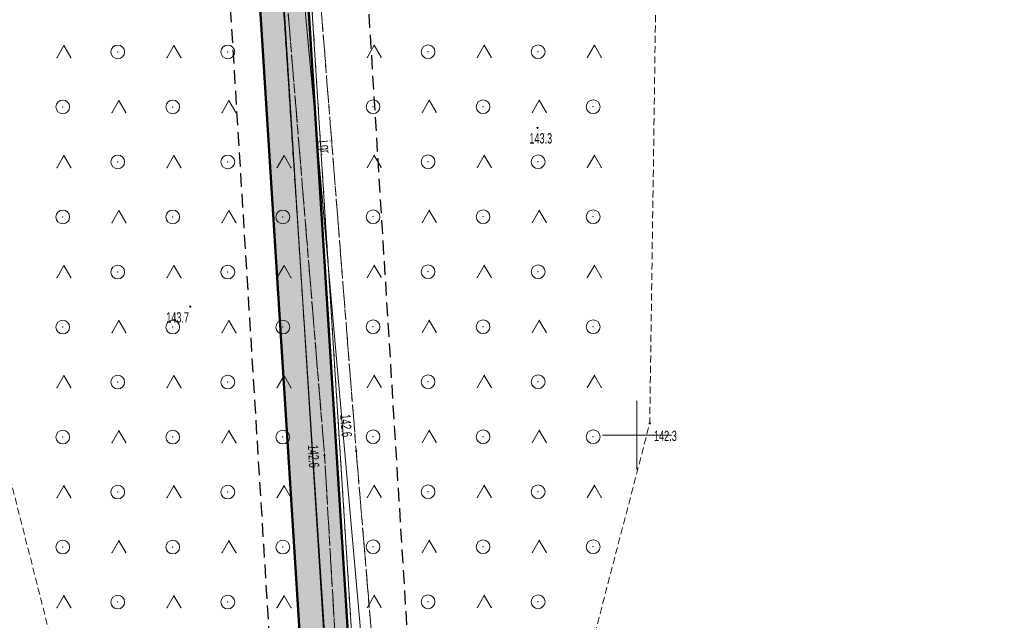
# Model space of a CAD drawing. Extents: x 6456700 to 6518119, y 5963420 to 5980059.
# Tile 254 of 256: x 6512374 to 6512445, y 5966836 to 5966879. Entities that reach past the tile are written whole.
import ezdxf
from ezdxf.enums import TextEntityAlignment as Align

# ---------------------------------------------------------------- set-up
doc = ezdxf.new("R2010")
doc.units = 0
doc.header["$MEASUREMENT"] = 0
for name, pattern in [('L_0_03', [1, 0.5, -0.5]), ('L_0_04', [1.5, 1, -0.5]), ('L_0_52', [1, 0.75, -0.25]), ('L_0_5A', [0.75, 0.5, -0.25])]:
    doc.linetypes.add(name, pattern=pattern)
doc.layers.get('0').update_dxf_attribs({"color": 2, "linetype": 'CONTINUOUS', "lineweight": 5})
for name, color, linetype, lineweight in [('18mm Kreska ciągła', 7, 'CONTINUOUS', 18), ('218_kontur_uzytku_gruntowego', 96, 'L_0_03', 18), ('219_dzialka_ewidencyjna', 7, 'CONTINUOUS', 18), ('50mm Kreska ciągła', 7, 'CONTINUOUS', 50), ('9mm Kreska ciągła', 252, 'CONTINUOUS', 9), ('jezdnia', 7, 'CONTINUOUS', 18), ('jezdnia_Atr17', 7, 'CONTINUOUS', 18), ('pikieta_naturalna', 7, 'CONTINUOUS', 18), ('pikieta_naturalna_Atr2', 7, 'CONTINUOUS', 18), ('przewod_elektroenergetyczny_podziemny', 7, 'CONTINUOUS', 18), ('siatka_krzyrzy', 7, 'CONTINUOUS', 18), ('teren_zalesiony', 7, 'CONTINUOUS', 18), ('Zakres', 7, 'CONTINUOUS', 18)]:
    doc.layers.add(name, color=color, linetype=linetype, lineweight=lineweight)
doc.styles.get("Standard").update_dxf_attribs({"font": 'txt', "width": 0.75})

# ---------------------------------------------------------------- blocks, each defined once
blk = doc.blocks.new('mdcp_nowa')
at = {"layer": 'pikieta_naturalna', "linetype": 'Continuous', "lineweight": 18, "true_color": 0x000000}
for points in [[(6495142.77, 5983322.285, 1), (6495142.77, 5983322.375, 1)], [(6495117.53, 5983309.295, 1), (6495117.53, 5983309.385, 1)], [(6495150.93, 5983300.805, 1), (6495150.93, 5983300.895, 1)], [(6495129.59, 5983298.805, 1), (6495129.59, 5983298.895, 1)], [(6495127.29, 5983298.475, 1), (6495127.29, 5983298.565, 1)]]:
    blk.add_hatch(color=18, dxfattribs=at).paths.add_polyline_path(points)
at = {"layer": '218_kontur_uzytku_gruntowego', "lineweight": 18, "flags": 128}
for points in [[(6495128.68, 5983264.25), (6495123.45, 5983344.06)], [(6495125.55, 5983344.07), (6495130.6, 5983264.36)]]:
    blk.add_lwpolyline(points, dxfattribs=at)
at = {"layer": '219_dzialka_ewidencyjna', "color": 3, "linetype": 'Continuous', "lineweight": 18, "flags": 128}
for points in [[(6495128.68, 5983264.25), (6495123.45, 5983344.06)], [(6495130.6, 5983264.36), (6495125.55, 5983344.07)]]:
    blk.add_lwpolyline(points, dxfattribs=at)
at = {"layer": 'jezdnia', "color": 7, "linetype": 'L_0_52', "lineweight": 18, "flags": 128}
blk.add_lwpolyline([(6495195.83, 5982978.97), (6495200.77, 5982990.52), (6495203.76, 5983005.28), (6495200.35, 5983025.82), (6495193.24, 5983036.29), (6495189.14, 5983049.6), (6495185.12, 5983067.8), (6495183.17, 5983077.08), (6495178.19, 5983089.73), (6495174.64, 5983098.86), (6495168.43, 5983115.09), (6495161.55, 5983133.83), (6495154.76, 5983147.58), (6495144.33, 5983166.27), (6495135.54, 5983182.13), (6495131.43, 5983212.99), (6495131.68, 5983233.26), (6495131.46, 5983243.99), (6495128.32, 5983280.81), (6495127.29, 5983298.52), (6495124.19, 5983336.19), (6495123.5, 5983344), (6495121.28, 5983367.92), (6495119.64, 5983396.13), (6495116.73, 5983412.76), (6495117.19, 5983441.35), (6495116.43, 5983457.42), (6495115.48, 5983476.53), (6495115.11, 5983482.62), (6495112.3, 5983484.4), (6495091.45, 5983481.81), (6495091.37, 5983484.19), (6495109.96, 5983486.92), (6495113.25, 5983490.41), (6495113.24, 5983503.43), (6495112.69, 5983521.82), (6495113.13, 5983545.8), (6495113.51, 5983566.95), (6495116.02, 5983585), (6495118.4, 5983609.28), (6495123.42, 5983650.06), (6495131.2, 5983686.54), (6495140.07, 5983719.72), (6495146.41, 5983753.33), (6495149.05, 5983763.24), (6495154.18, 5983776.85), (6495160.67, 5983784.68), (6495175.29, 5983798.4), (6495197.26, 5983816.17), (6495217.4, 5983831.86), (6495238.65, 5983846.53), (6495263.72, 5983869.02), (6495276.39, 5983884.8), (6495285.32, 5983901), (6495289.2, 5983910.41), (6495292.89, 5983924.2), (6495294.78, 5983930.12), (6495299.2, 5983944.93), (6495304.61, 5983964.52), (6495307.5, 5983979.46), (6495307.59, 5983992.22), (6495306.46, 5984009.09), (6495305.69, 5984028.3), (6495305.67, 5984038.17), (6495300.99, 5984057.07), (6495297.28, 5984082.3), (6495291.79, 5984107.54), (6495288.36, 5984130.45), (6495280.64, 5984151.56), (6495274.64, 5984171.22), (6495270.98, 5984181.26), (6495273.99, 5984181.03), (6495276.87, 5984171.8), (6495283.5, 5984152.14), (6495291.35, 5984131.82), (6495294.78, 5984110.77), (6495299.68, 5984081.31), (6495303.27, 5984060.79), (6495332.62, 5984062.58), (6495350.78, 5984065.69), (6495352.73, 5984070.57), (6495357.63, 5984062.1), (6495352.37, 5984062.87), (6495334.16, 5984059.86), (6495303.89, 5984056.79), (6495307.64, 5984045.46), (6495309.06, 5984037.47), (6495310.62, 5984029.01), (6495312.95, 5983997.49), (6495310.44, 5983991.82), (6495310.09, 5983979.31), (6495307.08, 5983963.82), (6495301.68, 5983944.67), (6495295.97, 5983923.79), (6495292.77, 5983913.71), (6495290.13, 5983906.38), (6495284.32, 5983893.37), (6495278.05, 5983883.04), (6495264.46, 5983865.44), (6495239.09, 5983842.69), (6495219.23, 5983829.73), (6495216.93, 5983819.97), (6495223.58, 5983813.84), (6495228.16, 5983809.41), (6495224.21, 5983807.55), (6495214.94, 5983813.05), (6495207.87, 5983817.5), (6495201.24, 5983815.27), (6495178.34, 5983796.41), (6495165.6, 5983786.15), (6495159.73, 5983777.73), (6495154.77, 5983771.17), (6495151.16, 5983759.97), (6495150.26, 5983749.93), (6495142.6, 5983719.51), (6495134.42, 5983684.95), (6495127.4, 5983650.76), (6495120.08, 5983602.2), (6495117.42, 5983578.29), (6495115.94, 5983567.9), (6495115.38, 5983544.13), (6495115.07, 5983520.98), (6495115.65, 5983504.52), (6495116.24, 5983490.91), (6495120.25, 5983487.29), (6495126.33, 5983487.84), (6495143.65, 5983489.58), (6495144.46, 5983486.94), (6495127.88, 5983485.15), (6495121.64, 5983482.36), (6495118.37, 5983476.22), (6495119.55, 5983458.22), (6495119.45, 5983441.1), (6495120.18, 5983413.18), (6495121.99, 5983405.13), (6495126.07, 5983403.29), (6495130.48, 5983403.23), (6495129.73, 5983399.77), (6495124.35, 5983396.96), (6495123.73, 5983368.04), (6495126.63, 5983336.2), (6495129.59, 5983298.85), (6495131.1, 5983280.79), (6495133, 5983262.8), (6495134.25, 5983243.51), (6495134.8, 5983233.03), (6495133.67, 5983213.6), (6495138.07, 5983181.73), (6495146.27, 5983167.62), (6495157.18, 5983147.99), (6495163.68, 5983134.39), (6495170.96, 5983115.51), (6495175.46, 5983104.48), (6495181.17, 5983100.74), (6495199.93, 5983101.55), (6495199.17, 5983099.07), (6495182.34, 5983097.53), (6495180.35, 5983094.32), (6495185.39, 5983081.2), (6495192.07, 5983052.44), (6495195.58, 5983038.04), (6495198.53, 5983033.23), (6495203.76, 5983025.83), (6495206.13, 5983003.89), (6495202.54, 5982989.27), (6495201.18, 5982984.38), (6495199.22, 5982977.33), (6495199.31, 5982965.37), (6495200.17, 5982948.62), (6495203.01, 5982926.24), (6495205.43, 5982907.13), (6495210.02, 5982873.53), (6495214.31, 5982847.66), (6495217.75, 5982836.69), (6495222.16, 5982822), (6495228.36, 5982806.97), (6495230.37, 5982804.25), (6495235.28, 5982800.03), (6495240.12, 5982797.03), (6495226.36, 5982801.25), (6495225.42, 5982799.59), (6495224.16, 5982791.52), (6495222.71, 5982778.54), (6495222.21, 5982760.62), (6495221.26, 5982748.78), (6495217.72, 5982722.5), (6495220.89, 5982699.43), (6495222.63, 5982688.01), (6495226.82, 5982681.43), (6495232.44, 5982678.09), (6495238.57, 5982677.74), (6495238.58, 5982674.2), (6495234.94, 5982674.18), (6495222.7, 5982675.95), (6495211.13, 5982675.67), (6495203.44, 5982672.24), (6495190.56, 5982660.85), (6495183.64, 5982651.87), (6495180.18, 5982645.51), (6495176.56, 5982638.14), (6495173.06, 5982629.9), (6495169.79, 5982622.28), (6495168.95, 5982621.1), (6495167.1, 5982622.09), (6495169.54, 5982629.99), (6495175.88, 5982643.52), (6495181.21, 5982652.88), (6495188.25, 5982661.9), (6495200.25, 5982673.34), (6495211.64, 5982680.53), (6495218.14, 5982692.06), (6495218.39, 5982699.72), (6495215.1, 5982723.62), (6495216.08, 5982729.8), (6495218.41, 5982743.49), (6495220.09, 5982761.04), (6495220.41, 5982779.3), (6495221.74, 5982791.03), (6495222.5, 5982799.07), (6495220.92, 5982803.86), (6495210.51, 5982812.59), (6495206.38, 5982817.94), (6495202.5, 5982823.86), (6495197.41, 5982834.99), (6495191.07, 5982840.79), (6495178.96, 5982851.25), (6495180.72, 5982852.83), (6495192.33, 5982842.82), (6495193.9, 5982841.49), (6495196.29, 5982839.47), (6495200.7, 5982838.43), (6495206.86, 5982825.62), (6495210.11, 5982820.87), (6495214.26, 5982814.71), (6495221.36, 5982809.09), (6495224.36, 5982806.84), (6495223.38, 5982810.9), (6495218.5, 5982823.84), (6495214.57, 5982836.22), (6495211.53, 5982847.15), (6495206.8, 5982872.08), (6495202.64, 5982906.51), (6495199.04, 5982926.21), (6495196.67, 5982948.55), (6495195.68, 5982964.58)], close=True, dxfattribs=at)
at = {"layer": 'jezdnia'}
for p in [(6495129.59, 5983298.85), (6495127.29, 5983298.52)]:
    blk.add_point(p, dxfattribs=at)
at = {"layer": 'pikieta_naturalna', "color": 7, "linetype": 'Continuous', "lineweight": 18}
for centre in [(6495142.77, 5983322.33), (6495117.53, 5983309.34), (6495150.93, 5983300.85), (6495129.59, 5983298.85), (6495127.29, 5983298.52)]:
    blk.add_circle(centre, 0.045, dxfattribs=at)
at = {"layer": 'pikieta_naturalna'}
for p in [(6495142.77, 5983322.33), (6495117.53, 5983309.34), (6495150.93, 5983300.85), (6495129.59, 5983298.85), (6495127.29, 5983298.52)]:
    blk.add_point(p, dxfattribs=at)
at = {"layer": 'przewod_elektroenergetyczny_podziemny', "color": 1, "linetype": 'Continuous', "lineweight": 18, "flags": 128}
blk.add_lwpolyline([(6495105.41, 5983426.7), (6495118.51, 5983426.81), (6495118.93, 5983410.43), (6495122.55, 5983366.66), (6495126.69, 5983322.24), (6495130.39, 5983280.36)], dxfattribs=at)
at = {"layer": 'przewod_elektroenergetyczny_podziemny'}
blk.add_point((6495126.69, 5983322.24), dxfattribs=at)
at = {"layer": 'siatka_krzyrzy', "linetype": 'Continuous', "lineweight": 18, "flags": 128}
for points in [[(6495150, 5983297.5), (6495150, 5983302.5)], [(6495147.5, 5983300), (6495152.5, 5983300)]]:
    blk.add_lwpolyline(points, dxfattribs=at)
at = {"layer": 'teren_zalesiony', "color": 7, "linetype": 'L_0_5A', "lineweight": 18, "flags": 128}
for points in [[(6495131.1, 5983280.79), (6495129.59, 5983298.85), (6495126.63, 5983336.2), (6495123.73, 5983368.04), (6495140.1, 5983378.44), (6495144.34, 5983381.08), (6495151.69, 5983354.5), (6495150.93, 5983300.85), (6495146.3, 5983283.11)], [(6495109.54, 5983276.77), (6495102.2, 5983305.6), (6495097.17, 5983346.92), (6495116.42, 5983353.83), (6495120.93, 5983355.83), (6495123.5, 5983344), (6495124.19, 5983336.19), (6495127.29, 5983298.52), (6495128.32, 5983280.81)]]:
    blk.add_lwpolyline(points, close=True, dxfattribs=at)
at = {"layer": 'teren_zalesiony', "color": 7, "linetype": 'Continuous', "lineweight": 18, "flags": 128}
for points in [[(6495107.843, 5983327.453), (6495108.343, 5983328.319)], [(6495108.343, 5983328.319), (6495108.843, 5983327.453)], [(6495115.843, 5983327.453), (6495116.343, 5983328.319)], [(6495116.343, 5983328.319), (6495116.843, 5983327.453)], [(6495130.403, 5983327.473), (6495130.903, 5983328.339)], [(6495130.903, 5983328.339), (6495131.403, 5983327.473)], [(6495138.403, 5983327.473), (6495138.903, 5983328.339)], [(6495138.903, 5983328.339), (6495139.403, 5983327.473)], [(6495146.403, 5983327.473), (6495146.903, 5983328.339)], [(6495146.903, 5983328.339), (6495147.403, 5983327.473)], [(6495111.843, 5983323.453), (6495112.343, 5983324.319)], [(6495112.343, 5983324.319), (6495112.843, 5983323.453)], [(6495119.843, 5983323.453), (6495120.343, 5983324.319)], [(6495120.343, 5983324.319), (6495120.843, 5983323.453)], [(6495134.403, 5983323.473), (6495134.903, 5983324.339)], [(6495134.903, 5983324.339), (6495135.403, 5983323.473)], [(6495142.403, 5983323.473), (6495142.903, 5983324.339)], [(6495142.903, 5983324.339), (6495143.403, 5983323.473)], [(6495107.843, 5983319.453), (6495108.343, 5983320.319)], [(6495108.343, 5983320.319), (6495108.843, 5983319.453)], [(6495115.843, 5983319.453), (6495116.343, 5983320.319)], [(6495116.343, 5983320.319), (6495116.843, 5983319.453)], [(6495123.843, 5983319.453), (6495124.343, 5983320.319)], [(6495124.343, 5983320.319), (6495124.843, 5983319.453)], [(6495130.403, 5983319.473), (6495130.903, 5983320.339)], [(6495130.903, 5983320.339), (6495131.403, 5983319.473)], [(6495138.403, 5983319.473), (6495138.903, 5983320.339)], [(6495138.903, 5983320.339), (6495139.403, 5983319.473)], [(6495146.403, 5983319.473), (6495146.903, 5983320.339)], [(6495146.903, 5983320.339), (6495147.403, 5983319.473)], [(6495111.843, 5983315.453), (6495112.343, 5983316.319)], [(6495112.343, 5983316.319), (6495112.843, 5983315.453)], [(6495119.843, 5983315.453), (6495120.343, 5983316.319)], [(6495120.343, 5983316.319), (6495120.843, 5983315.453)], [(6495134.403, 5983315.473), (6495134.903, 5983316.339)], [(6495134.903, 5983316.339), (6495135.403, 5983315.473)], [(6495142.403, 5983315.473), (6495142.903, 5983316.339)], [(6495142.903, 5983316.339), (6495143.403, 5983315.473)], [(6495107.843, 5983311.453), (6495108.343, 5983312.319)], [(6495108.343, 5983312.319), (6495108.843, 5983311.453)], [(6495115.843, 5983311.453), (6495116.343, 5983312.319)], [(6495116.343, 5983312.319), (6495116.843, 5983311.453)], [(6495123.843, 5983311.453), (6495124.343, 5983312.319)], [(6495124.343, 5983312.319), (6495124.843, 5983311.453)], [(6495130.403, 5983311.473), (6495130.903, 5983312.339)], [(6495130.903, 5983312.339), (6495131.403, 5983311.473)], [(6495138.403, 5983311.473), (6495138.903, 5983312.339)], [(6495138.903, 5983312.339), (6495139.403, 5983311.473)], [(6495146.403, 5983311.473), (6495146.903, 5983312.339)], [(6495146.903, 5983312.339), (6495147.403, 5983311.473)], [(6495111.843, 5983307.453), (6495112.343, 5983308.319)], [(6495112.343, 5983308.319), (6495112.843, 5983307.453)], [(6495119.843, 5983307.453), (6495120.343, 5983308.319)], [(6495120.343, 5983308.319), (6495120.843, 5983307.453)], [(6495134.403, 5983307.473), (6495134.903, 5983308.339)], [(6495134.903, 5983308.339), (6495135.403, 5983307.473)], [(6495142.403, 5983307.473), (6495142.903, 5983308.339)], [(6495142.903, 5983308.339), (6495143.403, 5983307.473)], [(6495107.843, 5983303.453), (6495108.343, 5983304.319)], [(6495108.343, 5983304.319), (6495108.843, 5983303.453)], [(6495115.843, 5983303.453), (6495116.343, 5983304.319)], [(6495116.343, 5983304.319), (6495116.843, 5983303.453)], [(6495123.843, 5983303.453), (6495124.343, 5983304.319)], [(6495124.343, 5983304.319), (6495124.843, 5983303.453)], [(6495130.403, 5983303.473), (6495130.903, 5983304.339)], [(6495130.903, 5983304.339), (6495131.403, 5983303.473)], [(6495138.403, 5983303.473), (6495138.903, 5983304.339)], [(6495138.903, 5983304.339), (6495139.403, 5983303.473)], [(6495146.403, 5983303.473), (6495146.903, 5983304.339)], [(6495146.903, 5983304.339), (6495147.403, 5983303.473)], [(6495111.843, 5983299.453), (6495112.343, 5983300.319)], [(6495112.343, 5983300.319), (6495112.843, 5983299.453)], [(6495119.843, 5983299.453), (6495120.343, 5983300.319)], [(6495120.343, 5983300.319), (6495120.843, 5983299.453)], [(6495134.403, 5983299.473), (6495134.903, 5983300.339)], [(6495134.903, 5983300.339), (6495135.403, 5983299.473)], [(6495142.403, 5983299.473), (6495142.903, 5983300.339)], [(6495142.903, 5983300.339), (6495143.403, 5983299.473)], [(6495107.843, 5983295.453), (6495108.343, 5983296.319)], [(6495108.343, 5983296.319), (6495108.843, 5983295.453)], [(6495115.843, 5983295.453), (6495116.343, 5983296.319)], [(6495116.343, 5983296.319), (6495116.843, 5983295.453)], [(6495123.843, 5983295.453), (6495124.343, 5983296.319)], [(6495124.343, 5983296.319), (6495124.843, 5983295.453)], [(6495130.403, 5983295.473), (6495130.903, 5983296.339)], [(6495130.903, 5983296.339), (6495131.403, 5983295.473)], [(6495138.403, 5983295.473), (6495138.903, 5983296.339)], [(6495138.903, 5983296.339), (6495139.403, 5983295.473)], [(6495146.403, 5983295.473), (6495146.903, 5983296.339)], [(6495146.903, 5983296.339), (6495147.403, 5983295.473)], [(6495111.843, 5983291.453), (6495112.343, 5983292.319)], [(6495112.343, 5983292.319), (6495112.843, 5983291.453)], [(6495119.843, 5983291.453), (6495120.343, 5983292.319)], [(6495120.343, 5983292.319), (6495120.843, 5983291.453)], [(6495134.403, 5983291.473), (6495134.903, 5983292.339)], [(6495134.903, 5983292.339), (6495135.403, 5983291.473)], [(6495142.403, 5983291.473), (6495142.903, 5983292.339)], [(6495142.903, 5983292.339), (6495143.403, 5983291.473)], [(6495107.843, 5983287.453), (6495108.343, 5983288.319)], [(6495108.343, 5983288.319), (6495108.843, 5983287.453)], [(6495115.843, 5983287.453), (6495116.343, 5983288.319)], [(6495116.343, 5983288.319), (6495116.843, 5983287.453)], [(6495123.843, 5983287.453), (6495124.343, 5983288.319)], [(6495124.343, 5983288.319), (6495124.843, 5983287.453)], [(6495130.403, 5983287.473), (6495130.903, 5983288.339)], [(6495130.903, 5983288.339), (6495131.403, 5983287.473)], [(6495138.403, 5983287.473), (6495138.903, 5983288.339)], [(6495138.903, 5983288.339), (6495139.403, 5983287.473)]]:
    blk.add_lwpolyline(points, dxfattribs=at)
at = {"layer": 'teren_zalesiony', "color": 7, "linetype": 'Continuous', "lineweight": 18}
for centre in [(6495112.256, 5983327.856), (6495120.256, 5983327.856), (6495134.816, 5983327.876), (6495142.816, 5983327.876), (6495108.256, 5983323.856), (6495116.256, 5983323.856), (6495130.816, 5983323.876), (6495138.816, 5983323.876), (6495146.816, 5983323.876), (6495112.256, 5983319.856), (6495120.256, 5983319.856), (6495134.816, 5983319.876), (6495142.816, 5983319.876), (6495108.256, 5983315.856), (6495116.256, 5983315.856), (6495124.256, 5983315.856), (6495130.816, 5983315.876), (6495138.816, 5983315.876), (6495146.816, 5983315.876), (6495112.256, 5983311.856), (6495120.256, 5983311.856), (6495134.816, 5983311.876), (6495142.816, 5983311.876), (6495108.256, 5983307.856), (6495116.256, 5983307.856), (6495124.256, 5983307.856), (6495130.816, 5983307.876), (6495138.816, 5983307.876), (6495146.816, 5983307.876), (6495112.256, 5983303.856), (6495120.256, 5983303.856), (6495134.816, 5983303.876), (6495142.816, 5983303.876), (6495108.256, 5983299.856), (6495116.256, 5983299.856), (6495124.256, 5983299.856), (6495130.816, 5983299.876), (6495138.816, 5983299.876), (6495146.816, 5983299.876), (6495112.256, 5983295.856), (6495120.256, 5983295.856), (6495134.816, 5983295.876), (6495142.816, 5983295.876), (6495108.256, 5983291.856), (6495116.256, 5983291.856), (6495124.256, 5983291.856), (6495130.816, 5983291.876), (6495138.816, 5983291.876), (6495146.816, 5983291.876), (6495112.256, 5983287.856), (6495120.256, 5983287.856), (6495134.816, 5983287.876), (6495142.816, 5983287.876)]:
    blk.add_circle(centre, 0.5, dxfattribs=at)
at = {"layer": 'teren_zalesiony'}
for p in [(6495108.343, 5983328.319), (6495108.343, 5983328.319), (6495116.343, 5983328.319), (6495116.343, 5983328.319), (6495130.903, 5983328.339), (6495130.903, 5983328.339), (6495138.903, 5983328.339), (6495138.903, 5983328.339), (6495146.903, 5983328.339), (6495146.903, 5983328.339), (6495112.256, 5983327.856), (6495120.256, 5983327.856), (6495134.816, 5983327.876), (6495142.816, 5983327.876), (6495107.843, 5983327.453), (6495108.843, 5983327.453), (6495115.843, 5983327.453), (6495116.843, 5983327.453), (6495130.403, 5983327.473), (6495131.403, 5983327.473), (6495138.403, 5983327.473), (6495139.403, 5983327.473), (6495146.403, 5983327.473), (6495147.403, 5983327.473), (6495112.343, 5983324.319), (6495112.343, 5983324.319), (6495120.343, 5983324.319), (6495120.343, 5983324.319), (6495134.903, 5983324.339), (6495134.903, 5983324.339), (6495142.903, 5983324.339), (6495142.903, 5983324.339), (6495108.256, 5983323.856), (6495111.843, 5983323.453), (6495112.843, 5983323.453), (6495116.256, 5983323.856), (6495119.843, 5983323.453), (6495120.843, 5983323.453), (6495130.816, 5983323.876), (6495134.403, 5983323.473), (6495135.403, 5983323.473), (6495138.816, 5983323.876), (6495142.403, 5983323.473), (6495143.403, 5983323.473), (6495146.816, 5983323.876), (6495108.343, 5983320.319), (6495108.343, 5983320.319), (6495116.343, 5983320.319), (6495116.343, 5983320.319), (6495124.343, 5983320.319), (6495124.343, 5983320.319), (6495130.903, 5983320.339), (6495130.903, 5983320.339), (6495138.903, 5983320.339), (6495138.903, 5983320.339), (6495146.903, 5983320.339), (6495146.903, 5983320.339), (6495112.256, 5983319.856), (6495120.256, 5983319.856), (6495134.816, 5983319.876), (6495142.816, 5983319.876), (6495107.843, 5983319.453), (6495108.843, 5983319.453), (6495115.843, 5983319.453), (6495116.843, 5983319.453), (6495123.843, 5983319.453), (6495124.843, 5983319.453), (6495130.403, 5983319.473), (6495131.403, 5983319.473), (6495138.403, 5983319.473), (6495139.403, 5983319.473), (6495146.403, 5983319.473), (6495147.403, 5983319.473), (6495112.343, 5983316.319), (6495112.343, 5983316.319), (6495120.343, 5983316.319), (6495120.343, 5983316.319), (6495134.903, 5983316.339), (6495134.903, 5983316.339), (6495142.903, 5983316.339), (6495142.903, 5983316.339), (6495108.256, 5983315.856), (6495111.843, 5983315.453), (6495112.843, 5983315.453), (6495116.256, 5983315.856), (6495119.843, 5983315.453), (6495120.843, 5983315.453), (6495124.256, 5983315.856), (6495130.816, 5983315.876), (6495134.403, 5983315.473), (6495135.403, 5983315.473), (6495138.816, 5983315.876), (6495142.403, 5983315.473), (6495143.403, 5983315.473), (6495146.816, 5983315.876), (6495108.343, 5983312.319), (6495108.343, 5983312.319), (6495112.256, 5983311.856), (6495116.343, 5983312.319), (6495116.343, 5983312.319), (6495120.256, 5983311.856), (6495124.343, 5983312.319), (6495124.343, 5983312.319), (6495130.903, 5983312.339), (6495130.903, 5983312.339), (6495134.816, 5983311.876), (6495138.903, 5983312.339), (6495138.903, 5983312.339), (6495142.816, 5983311.876), (6495146.903, 5983312.339), (6495146.903, 5983312.339), (6495107.843, 5983311.453), (6495108.843, 5983311.453), (6495115.843, 5983311.453), (6495116.843, 5983311.453), (6495123.843, 5983311.453), (6495124.843, 5983311.453), (6495130.403, 5983311.473), (6495131.403, 5983311.473), (6495138.403, 5983311.473), (6495139.403, 5983311.473), (6495146.403, 5983311.473), (6495147.403, 5983311.473), (6495112.343, 5983308.319), (6495112.343, 5983308.319), (6495120.343, 5983308.319), (6495120.343, 5983308.319), (6495134.903, 5983308.339), (6495134.903, 5983308.339), (6495142.903, 5983308.339), (6495142.903, 5983308.339), (6495108.256, 5983307.856), (6495111.843, 5983307.453), (6495112.843, 5983307.453), (6495116.256, 5983307.856), (6495119.843, 5983307.453), (6495120.843, 5983307.453), (6495124.256, 5983307.856), (6495130.816, 5983307.876), (6495134.403, 5983307.473), (6495135.403, 5983307.473), (6495138.816, 5983307.876), (6495142.403, 5983307.473), (6495143.403, 5983307.473), (6495146.816, 5983307.876), (6495108.343, 5983304.319), (6495108.343, 5983304.319), (6495112.256, 5983303.856), (6495116.343, 5983304.319), (6495116.343, 5983304.319), (6495120.256, 5983303.856), (6495124.343, 5983304.319), (6495124.343, 5983304.319), (6495130.903, 5983304.339), (6495130.903, 5983304.339), (6495134.816, 5983303.876), (6495138.903, 5983304.339), (6495138.903, 5983304.339), (6495142.816, 5983303.876), (6495146.903, 5983304.339), (6495146.903, 5983304.339), (6495107.843, 5983303.453), (6495108.843, 5983303.453), (6495115.843, 5983303.453), (6495116.843, 5983303.453), (6495123.843, 5983303.453), (6495124.843, 5983303.453), (6495130.403, 5983303.473), (6495131.403, 5983303.473), (6495138.403, 5983303.473), (6495139.403, 5983303.473), (6495146.403, 5983303.473), (6495147.403, 5983303.473), (6495112.343, 5983300.319), (6495112.343, 5983300.319), (6495120.343, 5983300.319), (6495120.343, 5983300.319), (6495134.903, 5983300.339), (6495134.903, 5983300.339), (6495142.903, 5983300.339), (6495142.903, 5983300.339), (6495150.93, 5983300.85), (6495108.256, 5983299.856), (6495116.256, 5983299.856), (6495124.256, 5983299.856), (6495130.816, 5983299.876), (6495138.816, 5983299.876), (6495146.816, 5983299.876), (6495111.843, 5983299.453), (6495112.843, 5983299.453), (6495119.843, 5983299.453), (6495120.843, 5983299.453), (6495129.59, 5983298.85), (6495134.403, 5983299.473), (6495135.403, 5983299.473), (6495142.403, 5983299.473), (6495143.403, 5983299.473), (6495127.29, 5983298.52), (6495108.343, 5983296.319), (6495108.343, 5983296.319), (6495116.343, 5983296.319), (6495116.343, 5983296.319), (6495124.343, 5983296.319), (6495124.343, 5983296.319), (6495130.903, 5983296.339), (6495130.903, 5983296.339), (6495138.903, 5983296.339), (6495138.903, 5983296.339), (6495146.903, 5983296.339), (6495146.903, 5983296.339), (6495107.843, 5983295.453), (6495108.843, 5983295.453), (6495112.256, 5983295.856), (6495115.843, 5983295.453), (6495116.843, 5983295.453), (6495120.256, 5983295.856), (6495123.843, 5983295.453), (6495124.843, 5983295.453), (6495130.403, 5983295.473), (6495131.403, 5983295.473), (6495134.816, 5983295.876), (6495138.403, 5983295.473), (6495139.403, 5983295.473), (6495142.816, 5983295.876), (6495146.403, 5983295.473), (6495147.403, 5983295.473), (6495108.256, 5983291.856), (6495112.343, 5983292.319), (6495112.343, 5983292.319), (6495116.256, 5983291.856), (6495120.343, 5983292.319), (6495120.343, 5983292.319), (6495124.256, 5983291.856), (6495130.816, 5983291.876), (6495134.903, 5983292.339), (6495134.903, 5983292.339), (6495138.816, 5983291.876), (6495142.903, 5983292.339), (6495142.903, 5983292.339), (6495146.816, 5983291.876), (6495111.843, 5983291.453), (6495112.843, 5983291.453), (6495119.843, 5983291.453), (6495120.843, 5983291.453), (6495134.403, 5983291.473), (6495135.403, 5983291.473), (6495142.403, 5983291.473), (6495143.403, 5983291.473), (6495108.343, 5983288.319), (6495108.343, 5983288.319), (6495116.343, 5983288.319), (6495116.343, 5983288.319), (6495124.343, 5983288.319), (6495124.343, 5983288.319), (6495130.903, 5983288.339), (6495130.903, 5983288.339), (6495138.903, 5983288.339), (6495138.903, 5983288.339), (6495107.843, 5983287.453), (6495108.843, 5983287.453), (6495112.256, 5983287.856), (6495115.843, 5983287.453), (6495116.843, 5983287.453), (6495120.256, 5983287.856), (6495123.843, 5983287.453), (6495124.843, 5983287.453), (6495130.403, 5983287.473), (6495131.403, 5983287.473), (6495134.816, 5983287.876), (6495138.403, 5983287.473), (6495139.403, 5983287.473), (6495142.816, 5983287.876)]:
    blk.add_point(p, dxfattribs=at)
at = {"layer": 'Zakres', "linetype": 'L_0_04', "lineweight": 25, "flags": 128}
blk.add_lwpolyline([(6495113.77, 5985050.22), (6495121.12, 5984877.07), (6495125.76, 5984757.87), (6495129.89, 5984649.81), (6495141.08, 5984611.3), (6495145.77, 5984544.53), (6495147.36, 5984487.27), (6495157.22, 5984392.07), (6495162.95, 5984387.45), (6495180.24, 5984384.16), (6495229.5, 5984386.61), (6495251.65, 5984373.41), (6495258.77, 5984357.12), (6495255.44, 5984330.44), (6495250.77, 5984304.39), (6495252.21, 5984282.78), (6495255.46, 5984256.45), (6495254.94, 5984238.25), (6495266.4, 5984211), (6495277.24, 5984182.33), (6495294.2, 5984133.19), (6495300.94, 5984095.37), (6495313.24, 5984037.69), (6495317.44, 5983978.18), (6495300.35, 5983922.18), (6495282.35, 5983883.38), (6495266.21, 5983862.23), (6495242.03, 5983839.67), (6495211.11, 5983816.86), (6495158.26, 5983772.66), (6495130.6, 5983651.16), (6495116.31, 5983543.43), (6495129.51, 5983346.73), (6495134.58, 5983264.71), (6495139.64, 5983186.97), (6495193.25, 5983077.94), (6495199.2, 5983041.97), (6495206.23, 5983026), (6495208.96, 5983004.88), (6495202.27, 5982979.48), (6495202.42, 5982950.13), (6495209.35, 5982897.38), (6495215.97, 5982850.34), (6495228.6, 5982809.97), (6495226.85, 5982778.82), (6495225.04, 5982750.56), (6495220.26, 5982723.37), (6495226.54, 5982679.97), (6495206.06, 5982669.48), (6495192.68, 5982657.71), (6495184.57, 5982648.65), (6495174.78, 5982624.58), (6495164.23, 5982604.61), (6495150.7, 5982588.3), (6495137.69, 5982582.43), (6495118.26, 5982573.75), (6495100.35, 5982558.42), (6495090.36, 5982544.99), (6495075.87, 5982519.06), (6495060.83, 5982499.68), (6495049.41, 5982485.49), (6495035.07, 5982459.7), (6495006.7, 5982406.64), (6494980.89, 5982351.84), (6494944.35, 5982293.29), (6494925.72, 5982250.11), (6494905.2, 5982190.37), (6494898.43, 5982153.5), (6494879.51, 5982063.89), (6494864.14, 5981992.66), (6494816.93, 5981768.61), (6494777.79, 5981577.7), (6494739.84, 5981394.72), (6494718.65, 5981297.89), (6494716.45, 5981237.31), (6494738.62, 5981208.21), (6494776.48, 5981173.06), (6494817.16, 5981137.44), (6494847.63, 5981109.8), (6494877.39, 5981077.08), (6494912.75, 5981030.55), (6494916.06, 5981014.71), (6494903.86, 5980957.01), (6494916.13, 5980953.51), (6494892.32, 5980927.59), (6494850.7, 5980858.8), (6494806.81, 5980779.89), (6494785.1, 5980753.49), (6494715.22, 5980723.29), (6494679.96, 5980686.78), (6494651.35, 5980651.29), (6494549.14, 5980683.24), (6494511.84, 5980659.66), (6494443.61, 5980630.33), (6494428.78, 5980598.6), (6494431.58, 5980579.46), (6494420.56, 5980549.76), (6494416.45, 5980528.2), (6494403.86, 5980507.16), (6494388.89, 5980482.96), (6494365.32, 5980407.99), (6494335.67, 5980315.15), (6494332.29, 5980297.41), (6494335.1, 5980278.18), (6494347.25, 5980254.84), (6494336.79, 5980250.09), (6494300.04, 5980271.34), (6494320.8, 5980301.43), (6494336.81, 5980349.17), (6494344.85, 5980380.92), (6494360.85, 5980437.13), (6494374.18, 5980476.38), (6494386.14, 5980498.84), (6494403.02, 5980528.52), (6494411.33, 5980563.19), (6494420.84, 5980586.25), (6494420.25, 5980601.11), (6494434.95, 5980635.94), (6494446.75, 5980644.99), (6494465.77, 5980647.27), (6494513.02, 5980669.46), (6494507.85, 5980679.68), (6494547.89, 5980705.83), (6494570.06, 5980691.34), (6494636.17, 5980669.05), (6494706.14, 5980756.86), (6494742.78, 5980772.58), (6494798.53, 5980814.27), (6494826.12, 5980867.97), (6494849.57, 5980908.6), (6494845.35, 5980942.01), (6494853.94, 5980970.83), (6494891.08, 5980960.54), (6494890.11, 5980965.73), (6494903.94, 5981025.69), (6494869.98, 5981070.3), (6494770.97, 5981160.58), (6494728.18, 5981200.64), (6494706.13, 5981229.56), (6494707.94, 5981299.75), (6494728.84, 5981398.1), (6494767.06, 5981580.19), (6494806.17, 5981770.55), (6494854.36, 5981994.76), (6494869.73, 5982065.97), (6494888.61, 5982155.44), (6494891.67, 5982173.95), (6494895.82, 5982197.45), (6494916.38, 5982253.72), (6494935.47, 5982297.95), (6494954.97, 5982331.67), (6494972.09, 5982356.64), (6494997.76, 5982411.14), (6495026.29, 5982464.48), (6495041.09, 5982491.09), (6495052.99, 5982505.88), (6495067.51, 5982524.6), (6495081.94, 5982550.43), (6495092.99, 5982565.28), (6495112.86, 5982582.29), (6495133.59, 5982591.55), (6495144.48, 5982596.46), (6495155.87, 5982610.19), (6495165.7, 5982628.8), (6495175.96, 5982654.03), (6495185.62, 5982664.83), (6495200.4, 5982677.82), (6495212.49, 5982688.04), (6495209.64, 5982723.43), (6495215.22, 5982750.57), (6495216.87, 5982779.54), (6495218.31, 5982809.31), (6495206.86, 5982847.92), (6495199.44, 5982894.74), (6495192.11, 5982948.71), (6495190.16, 5982979.24), (6495183.47, 5983075.16), (6495129.79, 5983184.34), (6495124.6, 5983264.07), (6495119.53, 5983346.09), (6495106.27, 5983543.75), (6495120.74, 5983652.9), (6495148.75, 5983779.42), (6495204.15, 5983826.04), (6495273.41, 5983889.36), (6495288.53, 5983927.42), (6495300.83, 5983964.69), (6495303.91, 5983980.14), (6495301.32, 5984039.55), (6495291.1, 5984093.63), (6495284.5, 5984130.67), (6495267.84, 5984178.93), (6495257.12, 5984207.3), (6495244.96, 5984236.19), (6495244.79, 5984255.42), (6495242.25, 5984281.97), (6495240.71, 5984304.95), (6495245.55, 5984331.94), (6495248.51, 5984355.64), (6495243.77, 5984366.47), (6495226.98, 5984376.47), (6495179.54, 5984374.12), (6495158.61, 5984378.09), (6495147.7, 5984386.91), (6495137.38, 5984486.61), (6495135.78, 5984544.04), (6495131.18, 5984609.54), (6495119.95, 5984648.2), (6495115.76, 5984757.49), (6495111.12, 5984876.67), (6495103.73, 5985050.93), (6495109.36, 5985081.73), (6495120.41, 5985085.88)], close=True, dxfattribs=at)
at = {"layer": 'jezdnia_Atr17', "color": 7, "lineweight": 15, "width": 0.66}
blk.add_text('j.gr.', height=0.75, rotation=274.5, dxfattribs=at).set_placement((6495127.688, 5983321.459), align=Align.TOP_LEFT)
at = {"layer": 'pikieta_naturalna_Atr2', "color": 7, "lineweight": 15, "width": 0.66}
for s, p in [('143.3', (6495142.18, 5983321.95)), ('143.7', (6495115.78, 5983308.93)), ('142.3', (6495151.24, 5983300.32))]:
    blk.add_text(s, height=0.75, dxfattribs=at).set_placement(p, align=Align.TOP_LEFT)
for rotation, p in [(274.5, (6495129.17, 5983301.54)), (273.3, (6495126.82, 5983299.31))]:
    blk.add_text('142.6', height=0.75, rotation=rotation, dxfattribs=at).set_placement(p, align=Align.TOP_LEFT)

msp = doc.modelspace()

# ---------------------------------------------------------------- block references
at = {"linetype": 'ByBlock'}
msp.add_blockref('mdcp_nowa', (17268.786, -16450.998), dxfattribs=at)

# ---------------------------------------------------------------- next in the draw order: hatches: boundary and pattern name
at = {"layer": '9mm Kreska ciągła'}
h = msp.add_hatch(dxfattribs=at)
h.set_pattern_fill('SAND_AND_LIME', color=4, scale=0.1)
h.set_pattern_definition([(37.5, (6512162.38958, 5966557.36103), (-0.006803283, 0.208096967), [0, -0.16416, 0, -0.1836, 0, -0.1755]), (7.5, (6512162.38958, 5966557.36103), (0.191135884, 0.304791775), [0, -0.08856, 0, -0.14796, 0, -0.0567]), (327.5, (6512162.25674, 5966557.36103), (0.33632732, 0.000611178), [0, -0.054, 0, -0.1944, 0, -0.2538]), (317.5, (6512162.25674, 5966557.36103), (0.324661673, 0.09478896), [0, -0.027, 0, -0.12744, 0, -0.1458])])
edge = h.paths.add_edge_path()
edge.add_arc((6512516.367, 5967810.283), 3, 311.58691, 347.30622, ccw=False)
edge.add_arc((6512523.503, 5967802.242), 7.75, 131.58691, 180.78045)
edge.add_line((6512515.753, 5967802.137), (6512515.839, 5967795.832))
edge.add_arc((6512568.134, 5967796.544), 52.3, 180.78045, 202.28878)
edge.add_line((6512519.742, 5967776.708), (6512533.586, 5967742.935))
edge.add_arc((6512443.186, 5967705.88), 97.7, 19.24547, 22.28878, ccw=False)
edge.add_line((6512535.426, 5967738.083), (6512551.885, 5967690.939))
edge.add_arc((6512459.645, 5967658.735), 97.7, 10.33082, 19.24547, ccw=False)
edge.add_line((6512555.761, 5967676.256), (6512567.725, 5967610.623))
edge.add_arc((6512717.556, 5967637.935), 152.3, 190.33082, 193.90778)
edge.add_line((6512569.721, 5967601.328), (6512572.468, 5967590.235))
edge.add_arc((6512477.632, 5967566.752), 97.7, 359.59588, 373.90778, ccw=False)
edge.add_line((6512575.33, 5967566.063), (6512575.106, 5967534.367))
edge.add_arc((6512497.408, 5967534.915), 77.7, 343.87223, 359.59588, ccw=False)
edge.add_line((6512572.05, 5967513.331), (6512569.54, 5967504.651))
edge.add_arc((6512475.685, 5967531.79), 97.7, 339.08524, 343.87223, ccw=False)
edge.add_line((6512566.948, 5967496.914), (6512545.985, 5967442.059))
edge.add_arc((6512524.78, 5967450.162), 22.7, 313.28749, 339.08524, ccw=False)
edge.add_line((6512540.345, 5967433.638), (6512504.063, 5967399.463))
edge.add_line((6512504.063, 5967399.463), (6512490.766, 5967386.938))
edge.add_arc((6512149.514, 5967749.225), 497.7, 309.16671, 313.28749, ccw=False)
edge.add_line((6512463.851, 5967363.353), (6512423.112, 5967330.167))
edge.add_arc((6512437.196, 5967312.877), 22.3, 129.16671, 169.68124)
edge.add_line((6512415.257, 5967316.872), (6512407.758, 5967275.686))
edge.add_arc((6511918.108, 5967364.836), 497.7, 347.25294, 349.68124, ccw=False)
edge.add_line((6512403.541, 5967255.02), (6512392.372, 5967205.646))
edge.add_arc((6512443.383, 5967194.106), 52.3, 167.25294, 172.4126)
edge.add_line((6512391.541, 5967201.011), (6512377.704, 5967097.137))
edge.add_arc((6512429.546, 5967090.232), 52.3, 172.4126, 183.94454)
edge.add_line((6512377.37, 5967086.634), (6512388.786, 5966921.07))
edge.add_arc((6510894.634, 5966818.042), 1497.7, 3.606413, 3.944541, ccw=False)
edge.add_line((6512389.368, 5966912.251), (6512395.777, 5966810.575))
edge.add_arc((6510402.033, 5966684.915), 1997.7, 2.742456, 3.606413, ccw=False)
edge.add_line((6512397.445, 5966780.498), (6512399.171, 5966744.457))
edge.add_arc((6512436.429, 5966746.242), 37.3, 182.74246, 206.08851)
edge.add_line((6512402.929, 5966729.839), (6512452.864, 5966627.857))
edge.add_arc((6512432.477, 5966617.874), 22.7, 6.26714, 26.08851, ccw=False)
edge.add_line((6512455.041, 5966620.352), (6512460.451, 5966571.093))
edge.add_arc((6515444.811, 5966898.838), 3002.303, 186.267142, 186.338012)
edge.add_line((6512460.859, 5966567.402), (6512461.669, 5966560.109))
edge.add_line((6512461.669, 5966560.109), (6512460.465, 5966557.361))
edge.add_line((6512460.465, 5966557.361), (6512465.434, 5966557.916))
edge.add_line((6512465.434, 5966557.916), (6512464.337, 5966567.789))
edge.add_arc((6515444.811, 5966898.838), 2998.803, 186.267142, 186.338012, ccw=False)
edge.add_line((6512463.93, 5966571.475), (6512458.52, 5966620.734))
edge.add_arc((6512432.477, 5966617.874), 26.2, 6.26714, 26.08851)
edge.add_line((6512456.008, 5966629.396), (6512406.072, 5966731.378))
edge.add_arc((6512436.429, 5966746.242), 33.8, 182.74246, 206.08851, ccw=False)
edge.add_line((6512402.667, 5966744.625), (6512400.941, 5966780.666))
edge.add_arc((6510402.033, 5966684.915), 2001.2, 2.742456, 3.606413)
edge.add_line((6512399.27, 5966810.795), (6512392.862, 5966912.471))
edge.add_arc((6510894.634, 5966818.042), 1501.2, 3.606413, 3.944541)
edge.add_line((6512392.278, 5966921.311), (6512380.862, 5967086.875))
edge.add_arc((6512429.546, 5967090.232), 48.8, 172.4126, 183.94454, ccw=False)
edge.add_line((6512381.174, 5967096.675), (6512395.01, 5967200.549))
edge.add_arc((6512443.383, 5967194.106), 48.8, 167.25294, 172.4126, ccw=False)
edge.add_line((6512395.786, 5967204.873), (6512406.955, 5967254.247))
edge.add_arc((6511918.108, 5967364.836), 501.2, 347.25294, 349.68124)
edge.add_line((6512411.202, 5967275.059), (6512418.7, 5967316.245))
edge.add_arc((6512437.196, 5967312.877), 18.8, 129.16671, 169.68124, ccw=False)
edge.add_line((6512425.323, 5967327.453), (6512466.061, 5967360.639))
edge.add_arc((6512149.514, 5967749.225), 501.2, 309.16671, 313.28749)
edge.add_line((6512493.166, 5967384.391), (6512506.462, 5967396.915))
edge.add_line((6512506.462, 5967396.915), (6512542.744, 5967431.09))
edge.add_arc((6512524.78, 5967450.162), 26.2, 313.28749, 339.08524)
edge.add_line((6512549.254, 5967440.809), (6512570.217, 5967495.664))
edge.add_arc((6512475.685, 5967531.79), 101.2, 339.08524, 343.87223)
edge.add_line((6512572.902, 5967503.679), (6512575.412, 5967512.359))
edge.add_arc((6512497.408, 5967534.915), 81.2, 343.87223, 359.59588)
edge.add_line((6512578.606, 5967534.342), (6512578.829, 5967566.038))
edge.add_arc((6512477.632, 5967566.752), 101.2, 359.59588, 373.90778)
edge.add_line((6512575.865, 5967591.076), (6512573.118, 5967602.169))
edge.add_arc((6512717.556, 5967637.935), 148.8, 190.33082, 193.90778, ccw=False)
edge.add_line((6512571.168, 5967611.25), (6512559.204, 5967676.884))
edge.add_arc((6512459.645, 5967658.735), 101.2, 10.33082, 19.24547)
edge.add_line((6512555.189, 5967692.092), (6512538.73, 5967739.237))
edge.add_arc((6512443.186, 5967705.88), 101.2, 19.24547, 22.28878)
edge.add_line((6512536.824, 5967744.262), (6512522.98, 5967778.036))
edge.add_arc((6512568.134, 5967796.544), 48.8, 180.78045, 202.28878, ccw=False)
edge.add_line((6512519.339, 5967795.88), (6512519.305, 5967798.372))
edge.add_arc((6512522.305, 5967798.413), 3, 27.73692, 180.78045, ccw=False)
edge.add_line((6512524.96, 5967799.809), (6512519.294, 5967809.624))

# ---------------------------------------------------------------- next in the draw order: linework, layer by layer
at = {"layer": '18mm Kreska ciągła', "color": 4, "ltscale": 0.1}
msp.add_lwpolyline([(6512463.699, 5966557.68), (6512462.598, 5966567.595, -0.000309), (6512462.19, 5966571.284), (6512456.781, 5966620.543, 0.086703), (6512454.436, 5966628.626), (6512404.501, 5966730.608, -0.10222), (6512400.919, 5966744.541), (6512399.193, 5966780.582, 0.00377), (6512397.523, 5966810.685), (6512391.115, 5966912.361, 0.001475), (6512390.532, 5966921.19), (6512379.116, 5967086.754, -0.05036), (6512379.439, 5967096.906), (6512393.275, 5967200.78, -0.022517), (6512394.079, 5967205.26), (6512405.248, 5967254.633, 0.010596), (6512409.48, 5967275.372), (6512416.979, 5967316.558, -0.178643), (6512424.217, 5967328.81), (6512464.956, 5967361.996, 0.017982), (6512491.966, 5967385.664), (6512505.262, 5967398.189)], format="xyb", dxfattribs=at)
at = {"layer": '50mm Kreska ciągła', "color": 5, "ltscale": 0.1}
for points in [[(6512391.541, 5967201.011), (6512377.704, 5967097.137, 0.05036), (6512377.37, 5967086.634), (6512388.786, 5966921.07, -0.001475), (6512389.368, 5966912.251), (6512395.777, 5966810.575, -0.00377), (6512397.445, 5966780.498), (6512399.171, 5966744.457, 0.10222), (6512402.929, 5966729.839)], [(6512406.072, 5966731.378, -0.10222), (6512402.667, 5966744.625), (6512400.941, 5966780.666, 0.00377), (6512399.27, 5966810.795), (6512392.862, 5966912.471, 0.001475), (6512392.278, 5966921.311), (6512380.862, 5967086.875, -0.05036), (6512381.174, 5967096.675), (6512395.01, 5967200.549, -0.022517)]]:
    msp.add_lwpolyline(points, format="xyb", dxfattribs=at)

doc.saveas('drawing.dxf')
